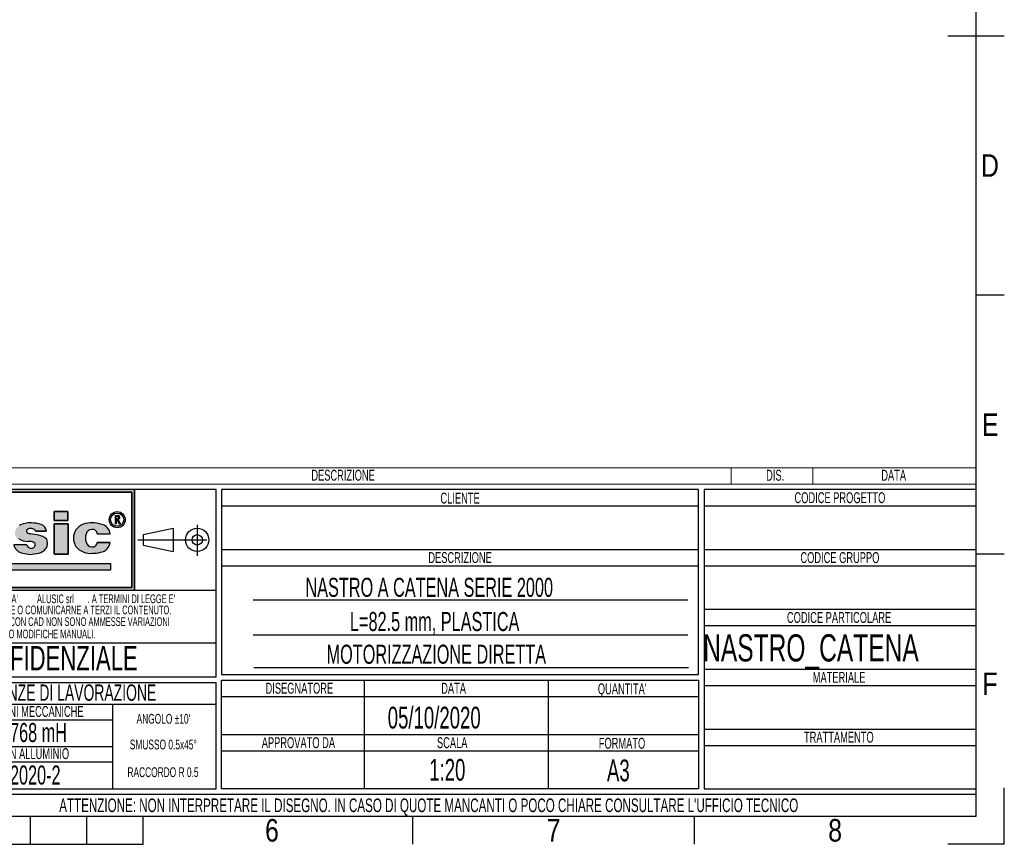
# Model space of a CAD drawing. Header units: millimetres. Extents: x 0 to 420, y 0 to 297.
# Tile 8 of 15: x 239 to 420, y 0 to 151. Entities that reach past the tile are written whole.
import ezdxf
from ezdxf.enums import TextEntityAlignment as Align

# ---------------------------------------------------------------- set-up
doc = ezdxf.new("R2010")
doc.units = ezdxf.units.MM
doc.linetypes.add('CENTERX2', pattern=[20.319999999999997, 12.7, -2.54, 2.54, -2.54])
doc.layers.add('CARTIGLIO', color=140, linetype='Continuous')
doc.styles.add('SLDTEXTSTYLE0', font='TXT', dxfattribs={"width": 0.6382978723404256})
doc.styles.add('SLDTEXTSTYLE1', font='TXT', dxfattribs={"width": 0.675})
doc.styles.add('SLDTEXTSTYLE2', font='TXT', dxfattribs={"width": 0.8214676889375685})

# ---------------------------------------------------------------- blocks, each defined once
blk = doc.blocks.new('SW_NOTE_0')
at = {"layer": 'CARTIGLIO', "color": 0, "insert": (1.968085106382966, 2.578135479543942), "char_height": 2, "attachment_point": 2, "style": 'SLDTEXTSTYLE0'}
blk.add_mtext('DIS.', dxfattribs=at)
blk = doc.blocks.new('SW_NOTE_0_1')
at = {"layer": 'CARTIGLIO', "color": 0, "insert": (7.101063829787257, 2.578135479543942), "char_height": 2, "attachment_point": 2, "style": 'SLDTEXTSTYLE0'}
blk.add_mtext('DESCRIZIONE', dxfattribs=at)
blk = doc.blocks.new('SW_NOTE_0_2')
at = {"layer": 'CARTIGLIO', "color": 0, "insert": (2.845744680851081, 2.578135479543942), "char_height": 2, "attachment_point": 2, "style": 'SLDTEXTSTYLE0'}
blk.add_mtext('DATA', dxfattribs=at)
blk = doc.blocks.new('SW_NOTE_0_4')
at = {"layer": 'CARTIGLIO', "color": 0, "insert": (14.05585106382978, 4.511737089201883), "char_height": 3.5, "attachment_point": 2, "style": 'SLDTEXTSTYLE0'}
blk.add_mtext('UNI-EN 12020-2', dxfattribs=at)
blk = doc.blocks.new('SW_NOTE_0_5')
at = {"layer": 'CARTIGLIO', "color": 0, "insert": (13.85638297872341, 2.578135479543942), "char_height": 2, "attachment_point": 2, "style": 'SLDTEXTSTYLE0'}
blk.add_mtext('PER PROFILI IN ALLUMINIO', dxfattribs=at)
blk = doc.blocks.new('SW_NOTE_0_6')
at = {"layer": 'CARTIGLIO', "color": 0, "insert": (15.68484042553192, 4.511737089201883), "char_height": 3.5, "attachment_point": 2, "style": 'SLDTEXTSTYLE0'}
blk.add_mtext('UNI-ISO 2768 mH', dxfattribs=at)
blk = doc.blocks.new('SW_NOTE_0_7')
at = {"layer": 'CARTIGLIO', "color": 0, "insert": (18.30319148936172, 2.578135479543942), "char_height": 2, "attachment_point": 2, "style": 'SLDTEXTSTYLE0'}
blk.add_mtext('PER LAVORAZIONI MECCANICHE', dxfattribs=at)
blk = doc.blocks.new('SW_NOTE_0_8')
at = {"layer": 'CARTIGLIO', "color": 0, "insert": (8.569148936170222, 2.320321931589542), "char_height": 1.8, "attachment_point": 2, "style": 'SLDTEXTSTYLE0'}
blk.add_mtext('RACCORDO R 0.5', dxfattribs=at)
blk = doc.blocks.new('SW_NOTE_0_9')
at = {"layer": 'CARTIGLIO', "color": 0, "char_height": 1.6, "attachment_point": 2, "style": 'SLDTEXTSTYLE0'}
for s, insert in [("DISEGNO DI PROPRIETA'", (10.27659574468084, 2.062508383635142)), ('ALUSIC srl', (25.45120500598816, 2.062508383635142)), (". A TERMINI DI LEGGE E'", (39.41078027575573, 2.062508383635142))]:
    blk.add_mtext(s, dxfattribs=dict(at, insert=insert))
blk = doc.blocks.new('SW_NOTE_0_10')
at = {"layer": 'CARTIGLIO', "color": 0, "insert": (10.40425531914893, 2.062508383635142), "char_height": 1.6, "attachment_point": 2, "style": 'SLDTEXTSTYLE0'}
blk.add_mtext('O MODIFICHE MANUALI.', dxfattribs=at)
blk = doc.blocks.new('SW_NOTE_0_11')
at = {"layer": 'CARTIGLIO', "color": 0, "insert": (7.587765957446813, 2.320321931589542), "char_height": 1.8, "attachment_point": 2, "style": 'SLDTEXTSTYLE0'}
blk.add_mtext('SMUSSO 0.5x45°', dxfattribs=at)
blk = doc.blocks.new('SW_NOTE_0_12')
at = {"layer": 'CARTIGLIO', "color": 0, "insert": (27.3404255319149, 2.062508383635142), "char_height": 1.6, "attachment_point": 2, "style": 'SLDTEXTSTYLE0'}
blk.add_mtext('VIETATO RIPRODURRE O COMUNICARNE A TERZI IL CONTENUTO.', dxfattribs=at)
blk = doc.blocks.new('SW_NOTE_0_13')
at = {"layer": 'CARTIGLIO', "color": 0, "insert": (28.04255319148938, 2.062508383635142), "char_height": 1.6, "attachment_point": 2, "style": 'SLDTEXTSTYLE0'}
blk.add_mtext('DISEGNO ESEGUITO CON CAD NON SONO AMMESSE VARIAZIONI', dxfattribs=at)
blk = doc.blocks.new('SW_NOTE_0_14')
at = {"layer": 'CARTIGLIO', "color": 0, "insert": (21.07265624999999, 5.800804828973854), "char_height": 4.500000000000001, "attachment_point": 2, "style": 'SLDTEXTSTYLE1'}
blk.add_mtext('CONFIDENZIALE', dxfattribs=at)
blk = doc.blocks.new('SW_NOTE_0_15')
at = {"layer": 'CARTIGLIO', "color": 0, "insert": (23.93617021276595, 3.867203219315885), "char_height": 3, "attachment_point": 2, "style": 'SLDTEXTSTYLE0'}
blk.add_mtext('TOLLERANZE DI LAVORAZIONE', dxfattribs=at)
blk = doc.blocks.new('SW_NOTE_0_16')
at = {"layer": 'CARTIGLIO', "color": 0, "insert": (6.67819148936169, 2.320321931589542), "char_height": 1.8, "attachment_point": 2, "style": 'SLDTEXTSTYLE0'}
blk.add_mtext("ANGOLO ±10'", dxfattribs=at)
blk = doc.blocks.new('SW_NOTE_0_17')
at = {"layer": 'CARTIGLIO', "color": 0, "insert": (10.69148936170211, 2.578135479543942), "char_height": 2, "attachment_point": 2, "style": 'SLDTEXTSTYLE0'}
blk.add_mtext('CODICE PROGETTO', dxfattribs=at)
blk = doc.blocks.new('SW_NOTE_0_18')
at = {"layer": 'CARTIGLIO', "color": 0, "insert": (9.547872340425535, 2.578135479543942), "char_height": 2, "attachment_point": 2, "style": 'SLDTEXTSTYLE0'}
blk.add_mtext('CODICE GRUPPO', dxfattribs=at)
blk = doc.blocks.new('SW_NOTE_0_19')
at = {"layer": 'CARTIGLIO', "color": 0, "insert": (12.15425531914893, 2.578135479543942), "char_height": 2, "attachment_point": 2, "style": 'SLDTEXTSTYLE0'}
blk.add_mtext('CODICE PARTICOLARE', dxfattribs=at)
blk = doc.blocks.new('SW_NOTE_0_20')
at = {"layer": 'CARTIGLIO', "color": 0, "insert": (5.691489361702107, 2.578135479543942), "char_height": 2, "attachment_point": 2, "style": 'SLDTEXTSTYLE0'}
blk.add_mtext('MATERIALE', dxfattribs=at)
blk = doc.blocks.new('SW_NOTE_0_21')
at = {"layer": 'CARTIGLIO', "color": 0, "insert": (4.228723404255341, 2.578135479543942), "char_height": 2, "attachment_point": 2, "style": 'SLDTEXTSTYLE0'}
blk.add_mtext('CLIENTE', dxfattribs=at)
blk = doc.blocks.new('SW_NOTE_0_22')
at = {"layer": 'CARTIGLIO', "color": 0, "insert": (7.101063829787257, 2.578135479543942), "char_height": 2, "attachment_point": 2, "style": 'SLDTEXTSTYLE0'}
blk.add_mtext('DESCRIZIONE', dxfattribs=at)
blk = doc.blocks.new('SW_NOTE_0_23')
at = {"layer": 'CARTIGLIO', "color": 0, "insert": (5.558510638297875, 2.578135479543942), "char_height": 2, "attachment_point": 2, "style": 'SLDTEXTSTYLE0'}
blk.add_mtext("QUANTITA'", dxfattribs=at)
blk = doc.blocks.new('SW_NOTE_0_24')
at = {"layer": 'CARTIGLIO', "color": 0, "insert": (2.845744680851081, 2.578135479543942), "char_height": 2, "attachment_point": 2, "style": 'SLDTEXTSTYLE0'}
blk.add_mtext('DATA', dxfattribs=at)
blk = doc.blocks.new('SW_NOTE_0_25')
at = {"layer": 'CARTIGLIO', "color": 0, "insert": (7.606382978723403, 2.578135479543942), "char_height": 2, "attachment_point": 2, "style": 'SLDTEXTSTYLE0'}
blk.add_mtext('DISEGNATORE', dxfattribs=at)
blk = doc.blocks.new('SW_NOTE_0_26')
at = {"layer": 'CARTIGLIO', "color": 0, "insert": (5.398936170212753, 2.578135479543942), "char_height": 2, "attachment_point": 2, "style": 'SLDTEXTSTYLE0'}
blk.add_mtext('FORMATO', dxfattribs=at)
blk = doc.blocks.new('SW_NOTE_0_27')
at = {"layer": 'CARTIGLIO', "color": 0, "insert": (8.670212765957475, 2.578135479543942), "char_height": 2, "attachment_point": 2, "style": 'SLDTEXTSTYLE0'}
blk.add_mtext('APPROVATO DA', dxfattribs=at)
blk = doc.blocks.new('SW_NOTE_0_28')
at = {"layer": 'CARTIGLIO', "color": 0, "insert": (3.510638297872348, 2.578135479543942), "char_height": 2, "attachment_point": 2, "style": 'SLDTEXTSTYLE0'}
blk.add_mtext('SCALA', dxfattribs=at)
blk = doc.blocks.new('SW_NOTE_0_29')
at = {"layer": 'CARTIGLIO', "color": 0, "insert": (85.40558510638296, 3.222669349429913), "char_height": 2.5, "attachment_point": 2, "style": 'SLDTEXTSTYLE0'}
blk.add_mtext("ATTENZIONE: NON INTERPRETARE IL DISEGNO. IN CASO DI QUOTE MANCANTI O POCO CHIARE CONSULTARE L'UFFICIO TECNICO", dxfattribs=at)
blk = doc.blocks.new('SW_NOTE_0_30')
at = {"layer": 'CARTIGLIO', "color": 0, "insert": (7.526595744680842, 2.578135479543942), "char_height": 2, "attachment_point": 2, "style": 'SLDTEXTSTYLE0'}
blk.add_mtext('TRATTAMENTO', dxfattribs=at)
blk = doc.blocks.new('Cartiglio ALUSIC particolari STD')
at = {"layer": 'CARTIGLIO'}
h = blk.add_hatch(color=256, dxfattribs=at)
h.paths.add_polyline_path([(175.6752307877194, 247.7132947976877), (175.6752307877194, 229.2132947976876), (220.6752307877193, 229.2132947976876), (220.6752307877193, 247.7132947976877)], flags=0)
h.paths.add_polyline_path([(176.1752307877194, 229.7132947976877), (176.1752307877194, 247.2132947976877), (220.1752307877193, 247.2132947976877), (220.1752307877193, 229.7132947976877)], flags=0)
for points in [[(189.726070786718, 243.5099477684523), (187.2568362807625, 243.5099477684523), (187.2568362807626, 232.9839336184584), (216.346566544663, 232.9839336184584), (216.346566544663, 234.0739837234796), (189.726070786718, 234.0739837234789)], [(205.9157645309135, 243.6451419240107), (205.9157645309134, 242.0388308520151), (208.4026610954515, 242.0388308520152), (208.4026610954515, 243.6451419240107)], [(208.4880238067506, 241.3950893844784), (205.9157645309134, 241.3950893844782), (205.9157645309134, 235.8207167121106), (208.4880238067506, 235.8207167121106)]]:
    blk.add_hatch(color=256, dxfattribs=at).paths.add_polyline_path(points, flags=0)
h = blk.add_hatch(color=256, dxfattribs=at)
edge = h.paths.add_edge_path(flags=0)
edge.add_arc((217.4963133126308, 242.1652733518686), 1.479868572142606, 0, 360)
edge = h.paths.add_edge_path(flags=0)
edge.add_arc((217.4963133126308, 242.1652733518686), 1.214864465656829, 0, 360)
h = blk.add_hatch(color=256, dxfattribs=at)
edge = h.paths.add_edge_path(flags=0)
edge.add_arc((217.5944506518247, 242.5818626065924), 0.3723980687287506, 277.1406326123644, 450.0000000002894)
edge.add_line((217.5944506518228, 242.9542606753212), (217.1543350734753, 242.9542606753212))
edge.add_line((217.1543350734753, 242.9542606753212), (217.1543350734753, 241.4023140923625))
edge.add_line((217.1543350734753, 241.4023140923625), (217.3097420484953, 241.4023140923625))
edge.add_line((217.3097420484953, 241.4023140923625), (217.3097420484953, 242.2094645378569))
edge.add_line((217.3097420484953, 242.2094645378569), (217.4681345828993, 242.2094645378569))
edge.add_line((217.4681345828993, 242.2094645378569), (217.8753428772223, 241.4023140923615))
edge.add_line((217.8753428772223, 241.4023140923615), (218.0494071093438, 241.4023140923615))
edge.add_line((218.0494071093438, 241.4023140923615), (217.6407416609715, 242.212352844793))
edge = h.paths.add_edge_path(flags=0)
edge.add_line((217.3097420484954, 242.7988537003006), (217.5944506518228, 242.7988537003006))
edge.add_arc((217.5944506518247, 242.5818626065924), 0.2169910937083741, -90.00000000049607, 90.00000000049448, ccw=False)
edge.add_line((217.5944506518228, 242.3648715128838), (217.3097420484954, 242.3648715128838))
edge.add_line((217.3097420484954, 242.3648715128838), (217.3097420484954, 242.7988537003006))
h = blk.add_hatch(color=256, dxfattribs=at)
edge = h.paths.add_edge_path(flags=0)
edge.add_line((201.4260816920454, 235.8017439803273), (202.6657446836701, 235.9456470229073))
edge.add_arc((202.329266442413, 238.631519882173), 2.706867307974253, 277.1406456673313, 311.0032214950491)
edge.add_arc((203.4500368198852, 237.5679483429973), 1.178212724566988, 303.7868133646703, 347.8980612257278)
edge.add_arc((202.7591436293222, 237.8600682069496), 1.920162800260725, 343.693523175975, 381.4193527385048)
edge.add_arc((202.6211329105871, 236.5671389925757), 2.77207698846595, 46.00269433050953, 81.2509677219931)
edge.add_arc((194.8645641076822, 197.2610710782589), 42.83386613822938, 78.993004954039, 81.01866969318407)
edge.add_arc((201.791685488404, 241.2254031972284), 1.672976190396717, 238.7770991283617, 261.74465207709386, ccw=False)
edge.add_arc((201.2153024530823, 240.0677304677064), 0.3988810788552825, 114.64010585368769, 223.1865854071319, ccw=False)
edge.add_arc((201.6334056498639, 239.1857459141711), 1.374925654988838, 90.51660503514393, 115.1534325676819, ccw=False)
edge.add_arc((201.6831021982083, 239.5760411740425), 0.986530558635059, 50.694882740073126, 93.60864602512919, ccw=False)
edge.add_arc((201.9697940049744, 239.9445101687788), 0.519939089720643, 14.547573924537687, 49.4198797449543, ccw=False)
edge.add_line((202.4730635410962, 240.0751104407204), (204.4675927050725, 240.0751104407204))
edge.add_arc((203.0576035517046, 239.9357336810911), 1.416861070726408, 5.64532107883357, 71.38339334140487)
edge.add_arc((201.7960014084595, 236.355567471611), 5.212710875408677, 70.80435731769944, 90.86664277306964)
edge.add_arc((201.3918249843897, 237.7332340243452), 3.848224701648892, 85.15036290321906, 119.91204055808)
edge.add_arc((200.4630711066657, 239.596929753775), 1.774008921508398, 123.9309471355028, 174.9914571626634)
edge.add_arc((199.7112523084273, 239.6370426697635), 1.021881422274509, 173.5516105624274, 249.3813116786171)
edge.add_arc((201.1522143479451, 241.6000363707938), 3.430150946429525, 238.332046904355, 269.1908231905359)
edge.add_arc((201.2712411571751, 236.022650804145), 2.154096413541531, 64.99796384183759, 94.45891481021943, ccw=False)
edge.add_arc((202.0592687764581, 237.5956085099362), 0.398545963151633, -35.58612148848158, 72.11412463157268, ccw=False)
edge.add_arc((201.6903477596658, 237.6535955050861), 0.7512299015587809, 245.201083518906, 337.29941344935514, ccw=False)
edge.add_arc((201.6384661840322, 237.7297070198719), 0.8024620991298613, 192.55915917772, 250.8523518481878, ccw=False)
edge.add_line((200.8552053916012, 237.5552136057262), (198.4723136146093, 237.5552136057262))
edge.add_arc((200.5696156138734, 238.1164948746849), 2.1711085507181, 194.982434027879, 258.3364147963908)
edge.add_line((200.1306936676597, 235.9902164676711), (201.4260816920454, 235.8017439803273))
h = blk.add_hatch(color=256, dxfattribs=at)
edge = h.paths.add_edge_path(flags=0)
edge.add_arc((212.8489752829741, 238.2774034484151), 1.095489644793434, 191.1589777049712, 269.92854925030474, ccw=False)
edge.add_arc((213.9973597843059, 238.7808861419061), 2.335462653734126, 162.1599290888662, 197.8400709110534, ccw=False)
edge.add_arc((212.8489752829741, 239.284368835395), 1.095489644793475, 90.0714507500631, 168.8410222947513, ccw=False)
edge.add_arc((212.9558587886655, 239.5292842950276), 0.8574339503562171, 2.5666577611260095, 97.25285314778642, ccw=False)
edge.add_line((213.8124325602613, 239.5676816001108), (216.1889448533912, 239.5676816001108))
edge.add_arc((214.1254209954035, 239.3204036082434), 2.078287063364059, 6.833333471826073, 81.00039250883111)
edge.add_arc((213.0403652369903, 236.4056797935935), 5.163706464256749, 74.15176759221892, 91.31975036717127)
edge.add_arc((212.577937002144, 238.1509364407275), 3.434301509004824, 84.2596919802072, 140.8312604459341)
edge.add_arc((212.2748599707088, 238.7808861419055), 2.817144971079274, 146.8823062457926, 213.1176937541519)
edge.add_arc((212.5779370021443, 239.4108358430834), 3.434301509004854, 219.1687395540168, 275.7403080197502)
edge.add_arc((213.0403652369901, 241.1560924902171), 5.163706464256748, 268.6802496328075, 285.8482324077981)
edge.add_arc((214.1254209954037, 238.2413686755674), 2.078287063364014, 278.9996074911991, 353.1666665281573)
edge.add_line((216.1889448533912, 237.9940906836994), (213.8124325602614, 237.9940906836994))
edge.add_arc((212.9558587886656, 238.0324879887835), 0.8574339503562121, 262.7471468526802, 357.4333422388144, ccw=False)
at = {"color": 161, "linetype": 'Continuous', "lineweight": 18}
for p, q in [((175.6752307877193, 251.7132947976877), (375.3252307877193, 251.7132947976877)), ((330.3252307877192, 251.7132947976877), (330.3252307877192, 248.7132947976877)), ((345.3252307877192, 251.7132947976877), (345.3252307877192, 248.7132947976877)), ((375.3252307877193, 248.7132947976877), (375.3252307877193, 251.7132947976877)), ((175.6752307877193, 248.7132947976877), (375.3252307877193, 248.7132947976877))]:
    blk.add_line(p, q, dxfattribs=at)
at = {"layer": 'CARTIGLIO'}
for p, q in [((235.6752307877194, 247.7132947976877), (175.6752307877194, 247.7132947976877)), ((220.6752307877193, 247.7132947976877), (175.6752307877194, 247.7132947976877)), ((176.1752307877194, 247.2132947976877), (220.1752307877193, 247.2132947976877)), ((220.1752307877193, 247.2132947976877), (176.1752307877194, 247.2132947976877)), ((220.1752307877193, 247.2132947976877), (220.1752307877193, 229.7132947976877)), ((220.1752307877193, 229.7132947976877), (220.1752307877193, 247.2132947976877)), ((220.6752307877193, 229.2132947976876), (220.6752307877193, 247.7132947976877)), ((220.6752307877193, 247.7132947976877), (220.6752307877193, 229.2132947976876)), ((235.6752307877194, 213.2641084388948), (235.6752307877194, 247.7132947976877)), ((324.3252307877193, 247.7132947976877), (236.6752307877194, 247.7132947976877)), ((236.6752307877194, 247.7132947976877), (236.6752307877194, 213.7132947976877)), ((324.3252307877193, 213.7132947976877), (324.3252307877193, 247.7132947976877)), ((375.3252307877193, 247.7132947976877), (325.3252307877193, 247.7132947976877)), ((325.3252307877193, 247.7132947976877), (325.3252307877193, 192.7132947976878)), ((375.3252307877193, 192.7132947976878), (375.3252307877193, 247.7132947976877)), ((236.6752307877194, 244.7132947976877), (324.3252307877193, 244.7132947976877)), ((325.3252307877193, 244.7132947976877), (375.3252307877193, 244.7132947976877)), ((208.4026610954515, 243.6451419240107), (205.9157645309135, 243.6451419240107)), ((205.9157645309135, 243.6451419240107), (205.9157645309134, 242.0388308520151)), ((205.9157645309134, 242.0388308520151), (205.9157645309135, 243.6451419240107)), ((205.9157645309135, 243.6451419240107), (208.4026610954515, 243.6451419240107)), ((208.4026610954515, 243.6451419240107), (208.4026610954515, 242.0388308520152)), ((208.4026610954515, 242.0388308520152), (208.4026610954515, 243.6451419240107)), ((217.1543350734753, 241.4023140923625), (217.1543350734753, 242.9542606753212)), ((217.1543350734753, 241.4023140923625), (217.1543350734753, 242.9542606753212)), ((217.1543350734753, 242.9542606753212), (217.5944506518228, 242.9542606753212)), ((217.1543350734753, 242.9542606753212), (217.5944506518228, 242.9542606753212)), ((217.3097420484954, 242.7988537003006), (217.5944506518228, 242.7988537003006)), ((217.3097420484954, 242.3648715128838), (217.3097420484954, 242.7988537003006)), ((217.3097420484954, 242.3648715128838), (217.3097420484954, 242.7988537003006)), ((217.3097420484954, 242.7988537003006), (217.5944506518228, 242.7988537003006)), ((205.9157645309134, 242.0388308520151), (208.4026610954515, 242.0388308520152)), ((208.4026610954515, 242.0388308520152), (205.9157645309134, 242.0388308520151)), ((208.4880238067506, 241.3950893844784), (205.9157645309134, 241.3950893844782)), ((205.9157645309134, 241.3950893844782), (205.9157645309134, 235.8207167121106)), ((205.9157645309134, 241.3950893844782), (208.4880238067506, 241.3950893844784)), ((205.9157645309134, 235.8207167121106), (205.9157645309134, 241.3950893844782)), ((208.4880238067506, 235.8207167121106), (208.4880238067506, 241.3950893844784)), ((208.4880238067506, 241.3950893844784), (208.4880238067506, 235.8207167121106)), ((217.1543350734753, 241.4023140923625), (217.3097420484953, 241.4023140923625)), ((217.3097420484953, 241.4023140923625), (217.1543350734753, 241.4023140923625)), ((217.3097420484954, 242.3648715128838), (217.5944506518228, 242.3648715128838)), ((217.5944506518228, 242.3648715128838), (217.3097420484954, 242.3648715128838)), ((217.3097420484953, 242.2094645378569), (217.3097420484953, 241.4023140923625)), ((217.3097420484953, 241.4023140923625), (217.3097420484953, 242.2094645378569)), ((217.4681345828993, 242.2094645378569), (217.3097420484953, 242.2094645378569)), ((217.3097420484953, 242.2094645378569), (217.4681345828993, 242.2094645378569)), ((217.8753428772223, 241.4023140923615), (217.4681345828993, 242.2094645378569)), ((217.4681345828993, 242.2094645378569), (217.8753428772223, 241.4023140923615)), ((217.6407416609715, 242.212352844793), (218.0494071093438, 241.4023140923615)), ((217.6407416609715, 242.212352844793), (218.0494071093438, 241.4023140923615)), ((217.8753428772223, 241.4023140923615), (218.0494071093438, 241.4023140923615)), ((218.0494071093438, 241.4023140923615), (217.8753428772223, 241.4023140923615)), ((202.4730635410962, 240.0751104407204), (204.4675927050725, 240.0751104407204)), ((204.4675927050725, 240.0751104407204), (202.4730635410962, 240.0751104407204)), ((213.8124325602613, 239.5676816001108), (216.1889448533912, 239.5676816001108)), ((213.8124325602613, 239.5676816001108), (216.1889448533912, 239.5676816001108)), ((222.2665680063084, 239.420334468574), (227.759141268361, 240.6015329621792)), ((222.2665680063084, 239.420334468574), (222.2665680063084, 237.5062551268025)), ((227.759141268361, 240.6015329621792), (227.7591412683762, 236.3250566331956)), ((200.8552053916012, 237.5552136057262), (198.4723136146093, 237.5552136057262)), ((200.8552053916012, 237.5552136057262), (198.4723136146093, 237.5552136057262)), ((216.1889448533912, 237.9940906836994), (213.8124325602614, 237.9940906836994)), ((213.8124325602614, 237.9940906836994), (216.1889448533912, 237.9940906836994)), ((222.2665680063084, 237.5062551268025), (227.7591412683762, 236.3250566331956)), ((200.1306936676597, 235.9902164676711), (201.4260816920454, 235.8017439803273)), ((200.1306936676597, 235.9902164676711), (201.4260816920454, 235.8017439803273)), ((201.4260816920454, 235.8017439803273), (202.6657446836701, 235.9456470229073)), ((201.4260816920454, 235.8017439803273), (202.6657446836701, 235.9456470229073)), ((205.9157645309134, 235.8207167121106), (208.4880238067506, 235.8207167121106)), ((208.4880238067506, 235.8207167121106), (205.9157645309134, 235.8207167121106)), ((236.6752307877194, 236.7132947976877), (324.3252307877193, 236.7132947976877)), ((325.3252307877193, 236.7132947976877), (375.3252307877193, 236.7132947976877)), ((216.346566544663, 234.0739837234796), (189.726070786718, 234.0739837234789)), ((216.346566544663, 234.0739837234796), (189.726070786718, 234.0739837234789)), ((216.346566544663, 232.9839336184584), (216.346566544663, 234.0739837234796)), ((216.346566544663, 232.9839336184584), (216.346566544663, 234.0739837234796)), ((236.6752307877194, 233.7132947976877), (324.3252307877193, 233.7132947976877)), ((325.3252307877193, 233.7132947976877), (375.3252307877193, 233.7132947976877)), ((187.2568362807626, 232.9839336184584), (216.346566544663, 232.9839336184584)), ((187.2568362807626, 232.9839336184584), (216.346566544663, 232.9839336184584)), ((175.6752307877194, 229.2132947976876), (220.6752307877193, 229.2132947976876)), ((175.6752307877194, 229.2132947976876), (235.6752307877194, 229.2132947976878)), ((220.1752307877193, 229.7132947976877), (176.1752307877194, 229.7132947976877)), ((176.1752307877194, 229.7132947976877), (220.1752307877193, 229.7132947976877)), ((322.3252307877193, 227.3799614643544), (242.5002307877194, 227.3799614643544)), ((325.3252307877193, 225.7132947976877), (375.3252307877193, 225.7132947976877)), ((325.3252307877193, 222.7132947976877), (375.3252307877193, 222.7132947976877)), ((242.5002307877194, 221.0217416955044), (322.3252307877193, 221.0217416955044)), ((235.6752307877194, 219.4779138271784), (175.6752307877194, 219.4779138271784)), ((236.6752307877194, 213.7132947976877), (324.3252307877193, 213.7132947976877)), ((242.6228336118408, 215.0313303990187), (322.4478336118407, 215.0313303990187)), ((325.3252307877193, 214.7132947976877), (375.3252307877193, 214.7132947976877)), ((235.6752307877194, 213.2641084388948), (175.6752307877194, 213.2641084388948)), ((175.6752307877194, 212.2641084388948), (235.6752307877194, 212.2641084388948)), ((235.6752307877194, 192.7132947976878), (235.6752307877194, 212.2641084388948)), ((236.6752307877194, 212.7132947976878), (324.3252307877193, 212.7132947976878)), ((236.6752307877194, 192.7132947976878), (236.6752307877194, 212.7132947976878)), ((262.8472277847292, 212.7132947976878), (262.8472277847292, 192.7132947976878)), ((296.6722277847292, 212.7132947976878), (296.6722277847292, 192.7132947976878)), ((324.3252307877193, 212.7132947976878), (324.3252307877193, 192.7132947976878)), ((325.3252307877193, 211.7132947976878), (375.3252307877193, 211.7132947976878)), ((235.6612716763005, 208.2042541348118), (175.6612716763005, 208.2042541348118)), ((216.684767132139, 192.7132947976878), (216.684767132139, 208.2042541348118)), ((236.6752307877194, 209.7132947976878), (324.3252307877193, 209.7132947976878)), ((175.6752307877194, 205.3858848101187), (216.684767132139, 205.3858848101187)), ((236.6752307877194, 202.7132947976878), (324.3252307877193, 202.7132947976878)), ((325.3252307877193, 203.7132947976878), (375.3252307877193, 203.7132947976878)), ((216.684767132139, 200.4587744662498), (175.6752307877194, 200.4587744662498)), ((236.6752307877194, 199.7132947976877), (324.3252307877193, 199.7132947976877)), ((325.3252307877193, 200.7132947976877), (375.3252307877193, 200.7132947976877)), ((175.6891898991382, 197.6792182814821), (216.6987262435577, 197.6792182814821)), ((175.6752307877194, 192.7132947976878), (235.6752307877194, 192.7132947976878)), ((324.3252307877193, 192.7132947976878), (236.6752307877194, 192.7132947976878)), ((325.3252307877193, 192.7132947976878), (375.3252307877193, 192.7132947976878)), ((375.3252307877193, 191.7132947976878), (175.6752307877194, 191.7132947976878)), ((375.3252307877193, 187.7132947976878), (375.3252307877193, 191.7132947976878)), ((175.6752307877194, 187.7132947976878), (375.3252307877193, 187.7132947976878))]:
    blk.add_line(p, q, dxfattribs=at)
at = {"layer": 'CARTIGLIO', "linetype": 'CENTERX2'}
for p, q in [((232.1939749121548, 241.2151324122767), (232.1939749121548, 235.5497603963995)), ((221.2625504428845, 238.4632947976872), (235.0879111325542, 238.4632947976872))]:
    blk.add_line(p, q, dxfattribs=at)
at = {"layer": 'CARTIGLIO', "linetype": 'Continuous'}
blk.add_line((175.6736628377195, 187.7132947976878), (375.3252307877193, 187.7132947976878), dxfattribs=at)
at = {"layer": 'CARTIGLIO'}
for centre, radius in [((217.4963133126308, 242.1652733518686), 1.479868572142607), ((217.4963133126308, 242.1652733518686), 1.479868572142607), ((217.4963133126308, 242.1652733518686), 1.214864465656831), ((217.4963133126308, 242.1652733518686), 1.214864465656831), ((232.1939749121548, 238.4632947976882), 2.138238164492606), ((232.1939749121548, 238.4632947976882), 0.9570396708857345)]:
    blk.add_circle(centre, radius, dxfattribs=at)
for centre, radius, start, end in [((217.5944506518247, 242.5818626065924), 0.3723980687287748, 277.1406326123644, 90.00000000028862), ((217.5944506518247, 242.5818626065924), 0.3723980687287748, 277.1406326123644, 90.00000000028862), ((217.5944506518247, 242.5818626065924), 0.2169910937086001, 269.9999999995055, 90.00000000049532), ((217.5944506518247, 242.5818626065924), 0.2169910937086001, 269.9999999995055, 90.00000000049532), ((201.3918249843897, 237.7332340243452), 3.848224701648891, 85.15036290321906, 119.91204055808), ((201.3918249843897, 237.7332340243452), 3.848224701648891, 85.15036290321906, 119.91204055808), ((201.7960014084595, 236.355567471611), 5.212710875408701, 70.80435731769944, 90.86664277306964), ((201.7960014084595, 236.355567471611), 5.212710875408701, 70.80435731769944, 90.86664277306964), ((203.0576035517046, 239.9357336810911), 1.416861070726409, 5.64532107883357, 71.38339334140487), ((203.0576035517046, 239.9357336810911), 1.416861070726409, 5.64532107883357, 71.38339334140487), ((212.577937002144, 238.1509364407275), 3.434301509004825, 84.2596919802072, 140.8312604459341), ((212.577937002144, 238.1509364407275), 3.434301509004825, 84.2596919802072, 140.8312604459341), ((213.0403652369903, 236.4056797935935), 5.163706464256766, 74.15176759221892, 91.31975036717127), ((213.0403652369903, 236.4056797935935), 5.163706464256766, 74.15176759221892, 91.31975036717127), ((214.1254209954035, 239.3204036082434), 2.078287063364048, 6.833333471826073, 81.00039250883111), ((214.1254209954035, 239.3204036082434), 2.078287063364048, 6.833333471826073, 81.00039250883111), ((201.2153024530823, 240.0677304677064), 0.3988810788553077, 114.6401058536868, 223.1865854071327), ((201.2153024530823, 240.0677304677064), 0.3988810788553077, 114.6401058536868, 223.1865854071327), ((201.791685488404, 241.2254031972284), 1.672976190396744, 238.7770991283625, 261.7446520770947), ((201.791685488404, 241.2254031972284), 1.672976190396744, 238.7770991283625, 261.7446520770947), ((201.6334056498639, 239.1857459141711), 1.374925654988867, 90.51660503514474, 115.1534325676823), ((201.6334056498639, 239.1857459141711), 1.374925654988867, 90.51660503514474, 115.1534325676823), ((194.8645641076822, 197.2610710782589), 42.8338661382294, 78.993004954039, 81.01866969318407), ((194.8645641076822, 197.2610710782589), 42.8338661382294, 78.993004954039, 81.01866969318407), ((201.6831021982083, 239.5760411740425), 0.9865305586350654, 50.69488274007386, 93.60864602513), ((201.6831021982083, 239.5760411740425), 0.9865305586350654, 50.69488274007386, 93.60864602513), ((201.9697940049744, 239.9445101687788), 0.5199390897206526, 14.54757392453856, 49.41987974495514), ((201.9697940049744, 239.9445101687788), 0.5199390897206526, 14.54757392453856, 49.41987974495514), ((202.6211329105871, 236.5671389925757), 2.772076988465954, 46.00269433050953, 81.2509677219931), ((202.6211329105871, 236.5671389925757), 2.772076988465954, 46.00269433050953, 81.2509677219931), ((212.2748599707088, 238.7808861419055), 2.81714497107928, 146.8823062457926, 213.1176937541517), ((212.2748599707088, 238.7808861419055), 2.81714497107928, 146.8823062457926, 213.1176937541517), ((213.9973597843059, 238.7808861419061), 2.335462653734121, 162.159929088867, 197.8400709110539), ((213.9973597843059, 238.7808861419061), 2.335462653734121, 162.159929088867, 197.8400709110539), ((212.8489752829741, 239.284368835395), 1.09548964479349, 90.07145075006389, 168.8410222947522), ((212.8489752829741, 239.284368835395), 1.09548964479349, 90.07145075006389, 168.8410222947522), ((212.9558587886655, 239.5292842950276), 0.8574339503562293, 2.566657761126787, 97.25285314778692), ((212.9558587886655, 239.5292842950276), 0.8574339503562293, 2.566657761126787, 97.25285314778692), ((200.5696156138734, 238.1164948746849), 2.171108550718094, 194.982434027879, 258.3364147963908), ((200.5696156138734, 238.1164948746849), 2.171108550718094, 194.982434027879, 258.3364147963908), ((201.1522143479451, 241.6000363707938), 3.430150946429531, 238.332046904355, 269.1908231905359), ((201.1522143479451, 241.6000363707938), 3.430150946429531, 238.332046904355, 269.1908231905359), ((201.6384661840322, 237.7297070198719), 0.8024620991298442, 192.5591591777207, 250.8523518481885), ((201.6384661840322, 237.7297070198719), 0.8024620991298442, 192.5591591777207, 250.8523518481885), ((201.2712411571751, 236.022650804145), 2.154096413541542, 64.99796384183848, 94.45891481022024), ((201.2712411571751, 236.022650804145), 2.154096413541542, 64.99796384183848, 94.45891481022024), ((201.6903477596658, 237.6535955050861), 0.7512299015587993, 245.2010835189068, 337.299413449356), ((201.6903477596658, 237.6535955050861), 0.7512299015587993, 245.2010835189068, 337.299413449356), ((202.0592687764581, 237.5956085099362), 0.3985459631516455, 324.4138785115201, 72.11412463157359), ((202.0592687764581, 237.5956085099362), 0.3985459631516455, 324.4138785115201, 72.11412463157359), ((203.4500368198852, 237.5679483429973), 1.178212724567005, 303.7868133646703, 347.898061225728), ((203.4500368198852, 237.5679483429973), 1.178212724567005, 303.7868133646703, 347.898061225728), ((202.7591436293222, 237.8600682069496), 1.920162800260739, 343.6935231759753, 21.41935273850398), ((202.7591436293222, 237.8600682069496), 1.920162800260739, 343.6935231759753, 21.41935273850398), ((212.5779370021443, 239.4108358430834), 3.434301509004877, 219.1687395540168, 275.7403080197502), ((212.5779370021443, 239.4108358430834), 3.434301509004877, 219.1687395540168, 275.7403080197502), ((212.8489752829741, 238.2774034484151), 1.095489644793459, 191.1589777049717, 269.9285492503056), ((212.8489752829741, 238.2774034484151), 1.095489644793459, 191.1589777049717, 269.9285492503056), ((212.9558587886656, 238.0324879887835), 0.8574339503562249, 262.7471468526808, 357.4333422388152), ((212.9558587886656, 238.0324879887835), 0.8574339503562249, 262.7471468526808, 357.4333422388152), ((214.1254209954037, 238.2413686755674), 2.078287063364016, 278.9996074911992, 353.1666665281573), ((214.1254209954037, 238.2413686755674), 2.078287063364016, 278.9996074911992, 353.1666665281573), ((202.329266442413, 238.631519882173), 2.706867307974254, 277.1406456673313, 311.0032214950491), ((202.329266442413, 238.631519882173), 2.706867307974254, 277.1406456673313, 311.0032214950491), ((213.0403652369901, 241.1560924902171), 5.163706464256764, 268.6802496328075, 285.8482324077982), ((213.0403652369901, 241.1560924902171), 5.163706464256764, 268.6802496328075, 285.8482324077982)]:
    blk.add_arc(centre, radius, start, end, dxfattribs=at)
at = {"layer": 'CARTIGLIO', "color": 140}
for name, p in [('SW_NOTE_0_1', (251.8960644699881, 248.75167344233)), ('SW_NOTE_0', (336.4240000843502, 248.75167344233)), ('SW_NOTE_0_2', (357.3252307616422, 248.75167344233)), ('SW_NOTE_0_21', (276.2668975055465, 244.5549423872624)), ('SW_NOTE_0_17', (339.5988422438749, 244.6271836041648)), ('SW_NOTE_0_22', (273.3960644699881, 233.6271836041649)), ('SW_NOTE_0_18', (340.7418972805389, 233.6271836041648)), ('SW_NOTE_0_9', (180.6752322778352, 226.3745778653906)), ('SW_NOTE_0_12', (178.05745774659, 224.3284193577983)), ('SW_NOTE_0_19', (337.9891200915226, 222.6271836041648)), ('SW_NOTE_0_13', (177.3396818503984, 222.1825085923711)), ('SW_NOTE_0_10', (195.0941192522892, 219.9062941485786)), ('SW_NOTE_0_14', (183.9404302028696, 213.1822066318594)), ('SW_NOTE_0_20', (344.447453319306, 211.6271836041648)), ('SW_NOTE_0_15', (181.241582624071, 208.0326370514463)), ('SW_NOTE_0_25', (243.3579844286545, 209.627183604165)), ('SW_NOTE_0_24', (276.4610510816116, 209.6271836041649)), ('SW_NOTE_0_23', (304.7338892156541, 209.5155482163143)), ('SW_NOTE_0_7', (179.3044986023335, 205.3623966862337)), ('SW_NOTE_0_16', (219.2991583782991, 204.1754591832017)), ('SW_NOTE_0_6', (180.4564224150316, 200.3147666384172)), ('SW_NOTE_0_30', (342.5668974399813, 200.6271836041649)), ('SW_NOTE_0_11', (218.376658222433, 199.448422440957)), ('SW_NOTE_0_27', (242.1107618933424, 199.6271836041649)), ('SW_NOTE_0_28', (275.5374398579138, 199.6271836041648)), ('SW_NOTE_0_26', (304.8547222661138, 199.5155482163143)), ('SW_NOTE_0_5', (183.5629035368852, 197.6169170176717)), ('SW_NOTE_0_4', (181.9901011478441, 192.5036875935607)), ('SW_NOTE_0_8', (217.3354083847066, 194.3659799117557)), ('SW_NOTE_0_29', (189.3353167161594, 187.7306559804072))]:
    blk.add_blockref(name, p, dxfattribs=at)
for tag, height, style, width, p in [('AUTOATTR1', 3.5, 'SLDTEXTSTYLE0', 0.6382978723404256, (284.730617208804, 231.4146332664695)), ('AUTOATTR2', 3.5, 'SLDTEXTSTYLE0', 0.6382978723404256, (283.3962382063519, 225.136016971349)), ('AUTOATTR6', 5, 'SLDTEXTSTYLE1', 0.675, (353.201965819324, 221.0084733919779)), ('AUTOATTR11', 3.5, 'SLDTEXTSTYLE0', 0.6382978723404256, (284.5664109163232, 219.1248268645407)), ('AUTOATTR8', 4, 'SLDTEXTSTYLE0', 0.6382978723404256, (280.9485514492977, 207.716756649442)), ('AUTOATTR9', 4, 'SLDTEXTSTYLE0', 0.6382978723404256, (279.8263282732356, 198.1376937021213)), ('AUTOATTR0', 4, 'SLDTEXTSTYLE0', 0.6382978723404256, (310.736666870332, 198.0260583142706))]:
    blk.add_attdef(tag, text='', height=height, dxfattribs=dict(at, style=style, width=width)).set_placement(p, align=Align.TOP_CENTER)
for tag in ['AUTOATTR3', 'AUTOATTR4', 'AUTOATTR5', 'AUTOATTR7', 'AUTOATTR10', 'AUTOATTR12', 'AUTOATTR13']:
    blk.add_attdef(tag, (0, 0), '', height=4, dxfattribs=at)

msp = doc.modelspace()

# ---------------------------------------------------------------- linework, layer by layer
at = {"layer": 'CARTIGLIO', "linetype": 'Continuous'}
for p, q in [((414.8273971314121, 5.171001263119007), (414.8273971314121, 291.8225690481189)), ((409.6531811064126, 148.4967851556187), (420.0016131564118, 148.4967851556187)), ((420.0016131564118, 100.8939977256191), (414.8273971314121, 100.8939977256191)), ((420.0016131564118, 53.29121029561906), (414.8273971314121, 53.29121029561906)), ((420.0016131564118, -0.003214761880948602), (420.0016131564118, 10.34521728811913)), ((5.180115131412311, 5.171001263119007), (414.8273971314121, 5.171001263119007)), ((215.1758291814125, 5.171001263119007), (414.8273971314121, 5.171001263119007)), ((241.0490522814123, -0.003214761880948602), (241.0490522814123, 5.171001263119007)), ((251.3974843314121, -0.003214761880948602), (251.3974843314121, 5.171001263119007)), ((261.7459163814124, -0.003214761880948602), (261.7459163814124, 5.171001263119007)), ((311.3430766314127, -0.003214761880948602), (311.3430766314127, 5.171001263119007)), ((363.0852368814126, -0.003214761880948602), (363.0852368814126, 5.171001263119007)), ((158.2615958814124, -0.003214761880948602), (261.7459163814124, -0.003214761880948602)), ((420.0016131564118, -0.003214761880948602), (409.6531811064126, -0.003214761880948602))]:
    msp.add_line(p, q, dxfattribs=at)
at = {"layer": 'CARTIGLIO'}
msp.add_line((215.1773971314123, 5.171001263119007), (414.8273971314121, 5.171001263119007), dxfattribs=at)

# ---------------------------------------------------------------- block references
ref = msp.add_blockref('Cartiglio ALUSIC particolari STD', (39.50216634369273, -182.5422935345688), dxfattribs=at)
ref.add_attrib('AUTOATTR0', 'A3', dxfattribs={"color": 140, "height": 4, "style": 'SLDTEXTSTYLE0', "width": 0.6382978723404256}).set_placement((346.9888332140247, 10.37438977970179), align=Align.BOTTOM_LEFT)
ref.add_attrib('AUTOATTR1', 'NASTRO A CATENA SERIE 2000', dxfattribs={"color": 140, "height": 3.5, "style": 'SLDTEXTSTYLE0', "width": 0.6382978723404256}).set_placement((291.5843460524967, 44.40163660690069), align=Align.BOTTOM_LEFT)
ref.add_attrib('AUTOATTR2', 'L=82.5 mm, PLASTICA', dxfattribs={"color": 140, "height": 3.5, "style": 'SLDTEXTSTYLE0', "width": 0.6382978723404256}).set_placement((299.7655920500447, 38.12302031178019), align=Align.BOTTOM_LEFT)
ref.add_attrib('AUTOATTR6', 'NASTRO_CATENA', dxfattribs={"color": 140, "height": 5, "style": 'SLDTEXTSTYLE1', "width": 0.675}).set_placement((364.6572571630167, 32.07946110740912), align=Align.BOTTOM_LEFT)
ref.add_attrib('AUTOATTR8', '05/10/2020', dxfattribs={"color": 140, "height": 4, "style": 'SLDTEXTSTYLE0', "width": 0.6382978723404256}).set_placement((306.7007177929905, 20.0650881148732), align=Align.BOTTOM_LEFT)
ref.add_attrib('AUTOATTR9', '1:20', dxfattribs={"color": 140, "height": 4, "style": 'SLDTEXTSTYLE0', "width": 0.6382978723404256}).set_placement((314.3284946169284, 10.48602516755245), align=Align.BOTTOM_LEFT)
ref.add_attrib('AUTOATTR11', 'MOTORIZZAZIONE DIRETTA', dxfattribs={"color": 140, "height": 3.5, "style": 'SLDTEXTSTYLE0', "width": 0.6382978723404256}).set_placement((295.4670147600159, 32.11183020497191), align=Align.BOTTOM_LEFT)

# ---------------------------------------------------------------- texts
at = {"layer": 'CARTIGLIO', "char_height": 4.13937282, "attachment_point": 2, "style": 'SLDTEXTSTYLE2'}
for s, insert in [('D', (417.3655368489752, 126.7485710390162)), ('E', (417.42546495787, 79.14578360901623)), ('F', (417.3681689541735, 31.54299617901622)), ('6', (285.4283396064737, 4.637072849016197)), ('7', (337.170499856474, 4.637072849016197)), ('8', (388.9126601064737, 4.637072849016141))]:
    msp.add_mtext(s, dxfattribs=dict(at, insert=insert))

doc.saveas('drawing.dxf')
